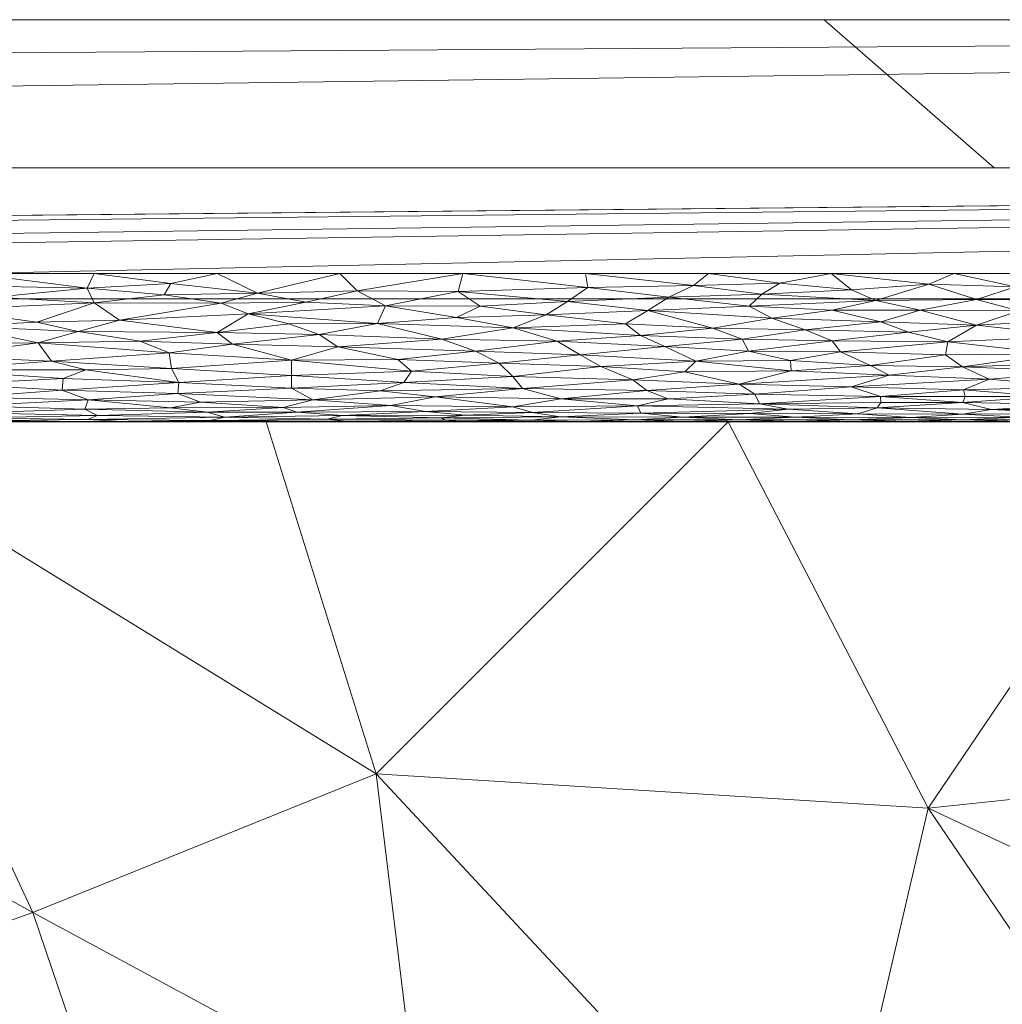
# Model space of a CAD drawing. Header units: millimetres. Extents: x -300 to 300, y 0 to 450.
# Tile 134 of 256: x -66 to -52, y 437 to 450. Entities that reach past the tile are written whole.
import ezdxf

# ---------------------------------------------------------------- set-up
doc = ezdxf.new("R2010")
doc.units = ezdxf.units.MM
doc.layers.add('A-GENM', color=13, linetype='Continuous')

# ---------------------------------------------------------------- blocks, each defined once
blk = doc.blocks.new('MODEL_CCAS0420-1080410R0 - MODEL_CCAS0420-1080410R0-453240-Preview')
at = {"layer": 'A-GENM', "lineweight": 9}
mesh = blk.add_polyface(dxfattribs=at)
corners = [(-296.159, -20, -110), (-295.657, -15.55, -110), (-294.177, -11.323, -110), (-291.793, -7.531, -110), (-288.625, -4.364, -110), (-284.831, -1.981, -110), (-280.602, -0.502, -110), (-276.147, 0, -110), (276.147, 0, -110), (280.596, -0.501, -110), (284.825, -1.978, -110), (288.619, -4.359, -110), (291.788, -7.525, -110), (294.174, -11.316, -110), (295.656, -15.545, -110), (296.159, -20, -110), (296.159, -426.171, -110), (295.658, -430.617, -110), (294.182, -434.842, -110), (291.802, -438.632, -110), (288.638, -441.797, -110), (284.848, -444.179, -110), (280.622, -445.657, -110), (276.171, -446.159, -110), (-276.171, -446.159, -110), (-280.617, -445.658, -110), (-284.842, -444.182, -110), (-288.632, -441.802, -110), (-291.797, -438.638, -110), (-294.179, -434.848, -110), (-295.657, -430.622, -110), (-296.159, -426.171, -110)]
mesh.append_faces([[corners[k] for k in face] for face in [(15, 12, 13, 14)]], dxfattribs={"vtx0": -1})
mesh.append_faces([[corners[k] for k in face] for face in [(16, 8, 15)]], dxfattribs={"vtx0": -1, "vtx1": -1})
mesh.append_faces([[corners[k] for k in face] for face in [(24, 31, 7, 8)]], dxfattribs={"vtx0": -1, "vtx1": -1, "vtx3": -1})
mesh.append_faces([[corners[k] for k in face] for face in [(31, 24, 25, 30), (18, 21, 22, 17), (17, 22, 23, 16)]], dxfattribs={"vtx0": -1, "vtx2": -1})
mesh.append_faces([[corners[k] for k in face] for face in [(0, 3, 4, 5), (0, 5, 6, 7)]], dxfattribs={"vtx0": -1, "vtx3": -1})
mesh.append_faces([[corners[k] for k in face] for face in [(28, 29, 27)]], dxfattribs={"vtx1": -1})
mesh.append_faces([[corners[k] for k in face] for face in [(25, 26, 30), (11, 12, 15, 10), (9, 10, 15, 8), (31, 0, 7)]], dxfattribs={"vtx1": -1, "vtx2": -1})
mesh.append_faces([[corners[k] for k in face] for face in [(23, 24, 8, 16)]], dxfattribs={"vtx1": -1, "vtx2": -1, "vtx3": -1})
mesh.append_faces([[corners[k] for k in face] for face in [(26, 27, 29, 30)]], dxfattribs={"vtx1": -1, "vtx3": -1})
mesh.append_faces([[corners[k] for k in face] for face in [(19, 20, 21, 18)]], dxfattribs={"vtx2": -1})
mesh.append_faces([[corners[k] for k in face] for face in [(0, 1, 2, 3)]], dxfattribs={"vtx3": -1})
mesh = blk.add_polyface(dxfattribs=at)
corners = [(-279.918, -2), (-292.651, -7.27), (-297.929, -20), (-297.929, -224.97), (-297.929, -429.94), (-292.661, -442.661), (-279.94, -447.929), (0, -447.929), (279.94, -447.929), (292.661, -442.661), (297.929, -429.94), (297.929, -224.97), (297.929, -20), (292.651, -7.27), (279.918, -2), (0, -2), (0, -3.5), (13.257, -3.5), (26.515, -3.5), (39.772, -3.5), (53.029, -3.5), (66.287, -3.5), (79.544, -3.5), (92.801, -3.5), (106.059, -3.5), (119.316, -3.5), (132.573, -3.5), (145.831, -3.5), (159.088, -3.5), (172.345, -3.5), (185.603, -3.5), (198.86, -3.5), (212.117, -3.5), (225.375, -3.5), (238.632, -3.5), (251.889, -3.5), (265.147, -3.5), (278.404, -3.5), (291.028, -7.487), (296.497, -19.511), (296.5, -32.769), (296.5, -46.026), (296.5, -59.283), (296.5, -72.541), (296.5, -85.798), (296.5, -99.055), (296.5, -112.313), (296.5, -125.57), (296.5, -138.827), (296.5, -152.085), (296.5, -165.342), (296.5, -178.599), (296.5, -191.857), (296.5, -205.114), (296.5, -218.371), (296.5, -231.629), (296.5, -244.886), (296.5, -258.143), (296.499, -271.401), (296.499, -284.658), (296.499, -297.915), (296.499, -311.173), (296.499, -324.43), (296.499, -337.687), (296.5, -350.945), (296.5, -364.202), (296.5, -377.459), (296.5, -390.717), (296.5, -403.974), (296.5, -417.231), (296.497, -430.489), (291.028, -442.513), (278.404, -446.5), (265.147, -446.5), (251.889, -446.5), (238.632, -446.5), (225.375, -446.5), (212.117, -446.5), (198.86, -446.5), (185.603, -446.5), (172.345, -446.5), (159.088, -446.5), (145.831, -446.5), (132.573, -446.5), (119.316, -446.5), (106.059, -446.5), (92.801, -446.5), (79.544, -446.5), (66.287, -446.5), (53.029, -446.5), (39.772, -446.5), (26.515, -446.5), (13.257, -446.5), (0, -446.5), (-12.926, -446.5), (-25.852, -446.5), (-38.777, -446.5), (-51.703, -446.5), (-64.629, -446.5), (-77.555, -446.5), (-90.48, -446.5), (-103.406, -446.5), (-116.332, -446.5), (-129.258, -446.5), (-142.183, -446.5), (-155.109, -446.5), (-168.035, -446.5), (-180.961, -446.5), (-193.887, -446.5), (-206.812, -446.5), (-219.738, -446.5), (-232.664, -446.5), (-245.59, -446.5), (-258.515, -446.5), (-271.441, -446.5), (-284.356, -445.968), (-294.544, -438.124), (-296.5, -425.35), (-296.5, -412.424), (-296.5, -399.498), (-296.5, -386.572), (-296.5, -373.646), (-296.5, -360.721), (-296.5, -347.795), (-296.499, -334.869), (-296.499, -321.943), (-296.499, -309.018), (-296.499, -296.092), (-296.499, -283.166), (-296.499, -270.24), (-296.5, -257.315), (-296.5, -244.389), (-296.5, -231.463), (-296.5, -218.537), (-296.5, -205.611), (-296.5, -192.686), (-296.5, -179.76), (-296.5, -166.834), (-296.5, -153.908), (-296.5, -140.983), (-296.5, -128.057), (-296.5, -115.131), (-296.5, -102.205), (-296.5, -89.28), (-296.5, -76.354), (-296.5, -63.428), (-296.5, -50.502), (-296.5, -37.576), (-296.5, -24.651), (-294.544, -11.876), (-284.356, -4.032), (-271.441, -3.5), (-258.515, -3.5), (-245.59, -3.5), (-232.664, -3.5), (-219.738, -3.5), (-206.812, -3.5), (-193.887, -3.5), (-180.961, -3.5), (-168.035, -3.5), (-155.109, -3.5), (-142.183, -3.5), (-129.258, -3.5), (-116.332, -3.5), (-103.406, -3.5), (-90.48, -3.5), (-77.555, -3.5), (-64.629, -3.5), (-51.703, -3.5), (-38.777, -3.5), (-25.852, -3.5), (-12.926, -3.5), (-294.538, -438.129), (-294.547, -438.108)]
mesh.append_faces([[corners[k] for k in face] for face in [(116, 172, 173)]])
mesh.append_faces([[corners[k] for k in face] for face in [(118, 4, 117), (6, 115, 5), (115, 6, 114), (7, 104, 6), (1, 150, 0), (151, 0, 150)]], dxfattribs={"vtx0": -1, "vtx1": -1})
mesh.append_faces([[corners[k] for k in face] for face in [(4, 124, 125), (7, 99, 100), (2, 148, 149), (149, 1, 2), (2, 141, 142), (0, 151, 152), (0, 160, 161, 15), (15, 165, 166), (15, 170, 171), (8, 81, 82, 7), (8, 72, 73), (11, 61, 62, 10), (12, 46, 47, 11), (38, 13, 14, 37), (13, 38, 39, 12)]], dxfattribs={"vtx0": -1, "vtx2": -1})
mesh.append_faces([[corners[k] for k in face] for face in [(4, 118, 119, 120), (4, 120, 121, 122), (3, 128, 129, 130), (3, 130, 131, 132), (3, 138, 139, 140), (0, 154, 155, 156), (0, 156, 157, 158), (15, 161, 162, 163), (15, 163, 164, 165), (8, 73, 74, 75), (7, 86, 87, 88), (7, 83, 84, 85), (10, 68, 69, 70), (11, 55, 56, 57), (14, 28, 29, 30), (14, 32, 33, 34), (15, 19, 20, 21), (12, 44, 45, 46), (11, 49, 50, 51), (11, 47, 48, 49), (12, 39, 40, 41)]], dxfattribs={"vtx0": -1, "vtx3": -1})
mesh.append_faces([[corners[k] for k in face] for face in [(123, 124, 4, 122), (127, 128, 3, 126), (113, 114, 6, 112), (111, 112, 6, 110), (109, 110, 6, 108), (107, 108, 6, 106), (96, 97, 7, 95), (105, 106, 6, 104), (103, 104, 7, 102), (101, 102, 7, 100), (98, 99, 7, 97), (94, 95, 7, 93), (135, 136, 3, 134), (137, 138, 3, 136), (133, 134, 3, 132), (145, 146, 2, 144), (147, 148, 2, 146), (143, 144, 2, 142), (149, 150, 1), (153, 154, 0, 152), (159, 160, 0, 158), (169, 170, 15, 168), (167, 168, 15, 166), (78, 79, 8, 77), (80, 81, 8, 79), (76, 77, 8, 75), (91, 92, 7, 90), (89, 90, 7, 88), (85, 86, 7), (82, 83, 7), (67, 68, 10, 66), (65, 66, 10, 64), (60, 61, 11, 59), (58, 59, 11, 57), (63, 64, 10, 62), (54, 55, 11, 53), (26, 27, 15, 25), (31, 32, 14, 30), (16, 17, 15, 171), (18, 19, 15, 17), (24, 25, 15, 23), (22, 23, 15, 21), (34, 35, 14), (52, 53, 11, 51), (36, 37, 14, 35), (42, 43, 12, 41), (43, 44, 12), (92, 93, 7)]], dxfattribs={"vtx1": -1, "vtx2": -1})
mesh.append_faces([[corners[k] for k in face] for face in [(3, 4, 125, 126), (2, 3, 140, 141), (71, 72, 8, 9), (70, 71, 9, 10), (27, 28, 14, 15)]], dxfattribs={"vtx1": -1, "vtx3": -1})
mesh.append_faces([[corners[k] for k in face] for face in [(4, 173, 117), (115, 172, 5)]], dxfattribs={"vtx2": -1})
mesh = blk.add_polyface(dxfattribs=at)
corners = [(62.31, -444.5, -4.988), (68.541, -444.5, -4.988), (60.826, -439.751, -16.196), (57.175, -427.758, -44.509), (49.336, -427.647, -44.774), (54.784, -433.256, -31.531), (64.34, -427.153, -45.937), (72.674, -427.512, -45.09), (66.187, -422.037, -58.016), (51.479, -422.037, -58.016), (63.558, -432.279, -33.836), (70.063, -432.269, -33.858), (48.728, -432.434, -33.471), (65.459, -437.877, -20.62), (69.77, -436.339, -24.25), (53.38, -439.287, -17.293), (58.833, -422.037, -58.016), (44.125, -422.038, -58.017), (60.256, -435.066, -27.255), (41.44, -428.05, -43.824), (44.281, -435.03, -27.345), (45.689, -440.097, -15.383), (43.617, -444.5, -4.989), (49.848, -444.5, -4.987), (56.079, -444.5, -4.988), (70.561, -440.709, -13.932)]
mesh.append_faces([[corners[k] for k in face] for face in [(17, 4, 9)]], dxfattribs={"vtx0": -1, "vtx1": -1})
mesh.append_faces([[corners[k] for k in face] for face in [(3, 4, 5), (6, 7, 8), (4, 3, 9), (10, 11, 6), (12, 5, 4), (13, 14, 10), (5, 12, 15), (16, 3, 6), (10, 18, 13), (19, 20, 12), (17, 19, 4), (21, 15, 20), (6, 3, 10), (18, 3, 5), (21, 23, 15), (2, 13, 18), (3, 18, 10), (2, 5, 15), (5, 2, 18), (2, 15, 24), (2, 1, 13), (10, 14, 11), (25, 14, 13), (1, 25, 13), (19, 12, 4), (15, 12, 20)]], dxfattribs={"vtx0": -1, "vtx1": -1, "vtx2": -1})
mesh.append_faces([[corners[k] for k in face] for face in [(3, 16, 9), (21, 22, 23), (2, 24, 0), (15, 23, 24)]], dxfattribs={"vtx0": -1, "vtx2": -1})
mesh.append_faces([[corners[k] for k in face] for face in [(0, 1, 2), (8, 16, 6)]], dxfattribs={"vtx1": -1, "vtx2": -1})
mesh = blk.add_polyface(dxfattribs=at)
corners = [(79.705, -427.665, -44.73), (87.521, -427.74, -44.554), (80.895, -422.038, -58.017), (86.106, -433.293, -31.443), (94.009, -433.443, -31.093), (101.734, -433.246, -31.563), (94.874, -427.642, -44.79), (92.63, -438.997, -17.979), (79.937, -437.751, -20.916), (81.003, -444.5, -4.989), (87.234, -444.5, -4.989), (88.249, -422.038, -58.017), (95.603, -422.04, -58.017), (78.301, -433.498, -30.957), (101.02, -438.946, -18.104), (73.541, -422.037, -58.016), (72.674, -427.512, -45.09), (75.142, -438.372, -19.451), (70.063, -432.269, -33.858), (85.304, -438.583, -18.952), (93.465, -444.5, -4.99), (69.77, -436.339, -24.25), (70.561, -440.709, -13.932), (68.541, -444.5, -4.988), (74.772, -444.5, -4.989), (64.34, -427.153, -45.937), (66.187, -422.037, -58.016), (99.696, -444.5, -4.99)]
mesh.append_faces([[corners[k] for k in face] for face in [(11, 6, 12), (15, 0, 2), (20, 19, 10)]], dxfattribs={"vtx0": -1, "vtx1": -1})
mesh.append_faces([[corners[k] for k in face] for face in [(0, 1, 2), (1, 0, 3), (4, 5, 6), (3, 7, 4), (4, 6, 1), (11, 1, 6), (13, 3, 0), (4, 7, 14), (3, 4, 1), (15, 16, 0), (0, 16, 13), (17, 13, 18), (19, 7, 3), (19, 20, 7), (10, 19, 8), (21, 22, 17), (21, 17, 18), (25, 18, 16), (13, 16, 18), (3, 13, 19), (8, 19, 13), (17, 22, 24), (13, 17, 8), (9, 8, 17)]], dxfattribs={"vtx0": -1, "vtx1": -1, "vtx2": -1})
mesh.append_faces([[corners[k] for k in face] for face in [(8, 9, 10), (1, 11, 2), (16, 15, 26), (17, 24, 9)]], dxfattribs={"vtx0": -1, "vtx2": -1})
mesh.append_faces([[corners[k] for k in face] for face in [(23, 24, 22), (20, 27, 7)]], dxfattribs={"vtx1": -1, "vtx2": -1})
mesh = blk.add_polyface(dxfattribs=at)
corners = [(31.155, -444.5, -4.992), (24.924, -444.5, -4.994), (30.233, -444.5, -2), (36.28, -444.5, -2), (93.465, -444.5, -4.99), (90.699, -444.5, -2), (96.746, -444.5, -2), (99.696, -444.5, -4.99), (112.158, -444.5, -5.006), (105.927, -444.5, -4.998), (108.839, -444.5, -2), (114.885, -444.5, -2), (6, -444.5, -4.998), (0, -444.5, -5), (0, -444.5, -3.5), (66.513, -444.5, -2), (72.559, -444.5, -2), (68.541, -444.5, -4.988), (24.186, -444.5, -2), (18.693, -444.5, -4.995), (18.14, -444.5, -2), (42.326, -444.5, -2), (48.373, -444.5, -2), (43.617, -444.5, -4.989), (37.386, -444.5, -4.99), (12.462, -444.5, -4.997), (12.093, -444.5, -2), (133.025, -444.5, -2), (139.072, -444.5, -2), (137.082, -444.5, -5.037), (130.851, -444.5, -5.029), (49.848, -444.5, -4.987), (54.419, -444.5, -2), (56.079, -444.5, -4.988), (0, -444.5, -2), (6.047, -444.5, -2), (102.792, -444.5, -2), (162.006, -444.5, -5.056), (155.775, -444.5, -5.054), (157.211, -444.5, -2), (163.258, -444.5, -2), (78.606, -444.5, -2), (84.652, -444.5, -2), (81.003, -444.5, -4.989), (74.772, -444.5, -4.989), (126.978, -444.5, -2), (124.62, -444.5, -5.021), (118.389, -444.5, -5.013), (120.932, -444.5, -2), (143.313, -444.5, -5.045), (145.118, -444.5, -2), (149.544, -444.5, -5.052), (87.234, -444.5, -4.989), (62.31, -444.5, -4.988), (60.466, -444.5, -2), (151.165, -444.5, -2)]
mesh.append_faces([[corners[k] for k in face] for face in [(15, 53, 54), (53, 15, 17), (52, 5, 4), (29, 28, 49), (39, 38, 55)]], dxfattribs={"vtx0": -1, "vtx1": -1})
mesh.append_faces([[corners[k] for k in face] for face in [(14, 35, 12)]], dxfattribs={"vtx0": -1, "vtx1": -1, "vtx2": -1})
mesh.append_faces([[corners[k] for k in face] for face in [(4, 5, 6, 7), (18, 1, 19, 20), (20, 19, 25, 26), (31, 22, 32, 33), (22, 31, 23), (1, 18, 2), (26, 25, 12, 35), (49, 28, 50, 51), (55, 38, 51, 50), (54, 53, 33, 32), (7, 6, 36), (48, 46, 47), (46, 48, 45)]], dxfattribs={"vtx0": -1, "vtx2": -1})
mesh.append_faces([[corners[k] for k in face] for face in [(15, 16, 17)]], dxfattribs={"vtx1": -1, "vtx2": -1})
mesh.append_faces([[corners[k] for k in face] for face in [(0, 1, 2, 3), (8, 9, 10, 11), (21, 22, 23, 24), (27, 28, 29, 30), (9, 7, 36, 10), (24, 0, 3, 21), (37, 38, 39, 40), (41, 42, 43, 44), (45, 27, 30, 46), (47, 8, 11, 48), (16, 41, 44, 17), (42, 5, 52, 43)]], dxfattribs={"vtx1": -1, "vtx3": -1})
mesh.append_faces([[corners[k] for k in face] for face in [(12, 13, 14), (14, 34, 35)]], dxfattribs={"vtx2": -1})
mesh = blk.add_polyface(dxfattribs=at)
corners = [(52.904, -444.934, -0.756), (51.391, -444.972, -0.709), (52.557, -445.077, -0.594), (51.774, -444.842, -0.882), (51.393, -444.527, -1.674), (52.906, -444.527, -1.674), (52.152, -444.506, -1.839), (52.154, -444.561, -1.507), (51.281, -445.177, -0.501), (52.915, -445.241, -0.448), (53.907, -445.129, -0.544), (53.619, -444.56, -1.511), (51.396, -444.612, -1.34), (51.355, -444.666, -1.202), (52.529, -444.666, -1.202), (51.393, -445.655, -0.195), (53.114, -445.58, -0.231), (51.67, -445.416, -0.324), (52.728, -445.803, -0.132), (52.913, -444.761, -1.013), (52.878, -444.842, -0.881), (54.021, -444.842, -0.881), (51.372, -446.5), (52.201, -446.322, -0.009), (50.687, -446.333, -0.008), (53.029, -446.5), (53.368, -446.358, -0.006), (51.101, -445.895, -0.1), (52.154, -446, -0.069), (53.146, -445.405, -0.332), (51.372, -446.139, -0.037), (52.729, -446.153, -0.034), (51.033, -445.303, -0.401), (51.398, -444.732, -1.066), (50.813, -444.558, -1.519), (54.066, -444.69, -1.149), (53.664, -444.506, -1.839), (52.908, -444.5, -2), (52.911, -444.603, -1.365), (51.396, -444.5, -2), (53.643, -445.71, -0.17), (53.485, -446.009, -0.067)]
mesh.append_faces([[corners[k] for k in face] for face in [(25, 23, 22)]], dxfattribs={"vtx0": -1, "vtx1": -1})
mesh.append_faces([[corners[k] for k in face] for face in [(0, 1, 2), (0, 3, 1), (4, 5, 6), (5, 4, 7), (1, 8, 2), (9, 10, 2), (11, 5, 7), (12, 13, 14), (15, 16, 17), (18, 16, 15), (19, 20, 21), (22, 23, 24), (23, 25, 26), (18, 27, 28), (27, 18, 15), (17, 16, 29), (30, 31, 28), (32, 9, 8), (8, 9, 2), (3, 20, 19), (33, 3, 19), (14, 33, 19), (12, 7, 34), (35, 14, 19), (4, 34, 7), (36, 6, 5), (36, 37, 6), (38, 12, 14), (7, 38, 11), (12, 38, 7), (38, 14, 35), (40, 16, 18), (28, 31, 41), (30, 23, 31), (31, 23, 26), (18, 28, 41), (30, 28, 27), (17, 29, 9), (9, 32, 17), (3, 0, 20), (21, 20, 0), (14, 13, 33)]], dxfattribs={"vtx0": -1, "vtx1": -1, "vtx2": -1})
mesh.append_faces([[corners[k] for k in face] for face in [(37, 39, 6)]], dxfattribs={"vtx1": -1, "vtx2": -1})
mesh = blk.add_polyface(dxfattribs=at)
corners = [(55.17, -444.561, -1.507), (54.418, -444.527, -1.674), (53.619, -444.56, -1.511), (52.729, -446.153, -0.034), (54.086, -446.139, -0.037), (53.485, -446.009, -0.067), (52.911, -444.603, -1.365), (54.066, -444.69, -1.149), (54.327, -444.609, -1.347), (53.368, -446.358, -0.006), (53.907, -445.129, -0.544), (54.155, -445.26, -0.433), (55.229, -445.19, -0.49), (54.687, -446.5), (54.412, -446.283, -0.013), (54.018, -445.851, -0.115), (52.728, -445.803, -0.132), (53.643, -445.71, -0.17), (53.146, -445.405, -0.332), (53.114, -445.58, -0.231), (54.564, -445.446, -0.305), (52.915, -445.241, -0.448), (52.904, -444.934, -0.756), (52.557, -445.077, -0.594), (54.42, -444.971, -0.71), (54.021, -444.842, -0.881), (55.717, -444.872, -0.839), (54.019, -444.761, -1.013), (55.655, -444.743, -1.045), (52.913, -444.761, -1.013), (52.906, -444.527, -1.674), (53.664, -444.506, -1.839), (55.175, -444.506, -1.839), (54.419, -444.5, -2), (52.908, -444.5, -2), (55.27, -444.67, -1.193), (55.237, -445.326, -0.384), (55.928, -445.007, -0.669), (55.795, -446.06, -0.054), (54.676, -446.008, -0.067), (55.378, -446.371, -0.005), (55.49, -445.897, -0.1), (54.674, -445.594, -0.224), (55.04, -445.74, -0.157), (55.624, -446.224, -0.022), (53.029, -446.5)]
mesh.append_faces([[corners[k] for k in face] for face in [(34, 31, 33), (13, 9, 45)]], dxfattribs={"vtx0": -1, "vtx1": -1})
mesh.append_faces([[corners[k] for k in face] for face in [(0, 1, 2), (3, 4, 5), (6, 7, 8), (3, 9, 4), (10, 11, 12), (9, 13, 14), (5, 15, 16), (16, 15, 17), (18, 19, 20), (21, 11, 10), (22, 23, 24), (25, 22, 24), (26, 25, 24), (27, 28, 7), (8, 2, 6), (25, 27, 29), (30, 1, 31), (31, 32, 33), (1, 32, 31), (0, 2, 8), (1, 30, 2), (8, 7, 35), (36, 12, 11), (18, 11, 21), (24, 23, 10), (37, 24, 10), (4, 38, 39), (14, 13, 40), (36, 11, 20), (15, 39, 41), (20, 19, 42), (15, 41, 43), (4, 39, 5), (44, 4, 14), (11, 18, 20), (9, 14, 4), (39, 15, 5), (43, 42, 17), (43, 17, 15), (42, 19, 17), (28, 27, 25), (7, 29, 27)]], dxfattribs={"vtx0": -1, "vtx1": -1, "vtx2": -1})
mesh = blk.add_polyface(dxfattribs=at)
corners = [(57.299, -444.716, -1.096), (57.254, -444.617, -1.326), (55.27, -444.67, -1.193), (55.795, -446.06, -0.054), (55.49, -445.897, -0.1), (54.676, -446.008, -0.067), (57.176, -444.921, -0.772), (56.886, -444.809, -0.932), (55.717, -444.872, -0.839), (55.175, -444.506, -1.839), (54.418, -444.527, -1.674), (55.931, -444.527, -1.673), (55.17, -444.561, -1.507), (55.655, -444.743, -1.045), (54.021, -444.842, -0.881), (55.624, -446.224, -0.022), (56.546, -446.341, -0.007), (56.877, -446.181, -0.029), (55.89, -445.614, -0.214), (56.286, -445.764, -0.147), (57.261, -445.665, -0.19), (56.69, -444.562, -1.506), (54.086, -446.139, -0.037), (57.16, -446.001, -0.069), (56.933, -445.516, -0.265), (55.802, -445.455, -0.3), (56.513, -445.319, -0.39), (55.237, -445.326, -0.384), (55.229, -445.19, -0.49), (56.662, -445.177, -0.501), (55.928, -445.007, -0.669), (55.04, -445.74, -0.157), (54.674, -445.594, -0.224), (54.42, -444.971, -0.71), (54.066, -444.69, -1.149), (54.419, -444.5, -2), (55.931, -444.5, -2), (56.687, -444.506, -1.839), (54.327, -444.609, -1.347), (55.791, -444.613, -1.338), (54.412, -446.283, -0.013), (55.378, -446.371, -0.005), (53.907, -445.129, -0.544), (56.344, -446.5), (54.687, -446.5), (54.564, -445.446, -0.305)]
mesh.append_faces([[corners[k] for k in face] for face in [(35, 9, 36), (43, 41, 44)]], dxfattribs={"vtx0": -1, "vtx1": -1})
mesh.append_faces([[corners[k] for k in face] for face in [(0, 1, 2), (3, 4, 5), (6, 7, 8), (9, 10, 11), (10, 12, 11), (8, 13, 14), (15, 16, 17), (18, 19, 20), (21, 11, 12), (15, 3, 22), (4, 23, 19), (18, 24, 25), (25, 26, 27), (28, 29, 30), (31, 18, 32), (33, 30, 8), (30, 6, 8), (2, 34, 13), (9, 11, 37), (37, 36, 9), (38, 39, 12), (12, 39, 21), (21, 39, 1), (13, 8, 7), (2, 1, 39), (15, 17, 3), (15, 40, 41), (30, 42, 28), (28, 26, 29), (16, 15, 41), (43, 16, 41), (25, 27, 45), (26, 28, 27), (32, 18, 25), (26, 25, 24), (32, 25, 45), (19, 18, 31), (4, 19, 31), (23, 4, 3), (0, 2, 13), (38, 2, 39)]], dxfattribs={"vtx0": -1, "vtx1": -1, "vtx2": -1})
mesh = blk.add_polyface(dxfattribs=at)
corners = [(55.931, -444.5, -2), (56.687, -444.506, -1.839), (57.443, -444.5, -2), (58.729, -444.524, -1.691), (57.33, -444.525, -1.682), (58.341, -444.567, -1.485), (57.299, -444.716, -1.096), (58.333, -444.809, -0.933), (58.984, -444.704, -1.119), (58.001, -446.5), (57.97, -446.313, -0.01), (56.546, -446.341, -0.007), (58.245, -446.125, -0.039), (58.531, -445.944, -0.085), (57.16, -446.001, -0.069), (56.877, -446.181, -0.029), (56.933, -445.516, -0.265), (58.073, -445.406, -0.331), (56.513, -445.319, -0.39), (57.796, -445.245, -0.445), (56.662, -445.177, -0.501), (55.931, -444.527, -1.673), (58.086, -444.506, -1.847), (56.69, -444.562, -1.506), (57.254, -444.617, -1.326), (58.717, -444.625, -1.304), (56.886, -444.809, -0.932), (58.982, -445.112, -0.56), (58.85, -444.951, -0.734), (57.364, -445.065, -0.606), (58.954, -444.5, -2), (57.261, -445.665, -0.19), (55.89, -445.614, -0.214), (58.386, -445.589, -0.226), (58.978, -445.77, -0.145), (59.168, -445.294, -0.408), (57.463, -445.821, -0.126), (56.286, -445.764, -0.147), (55.795, -446.06, -0.054), (57.176, -444.921, -0.772), (55.928, -445.007, -0.669), (56.344, -446.5), (55.655, -444.743, -1.045)]
mesh.append_faces([[corners[k] for k in face] for face in [(0, 1, 2)]], dxfattribs={"vtx0": -1, "vtx1": -1})
mesh.append_faces([[corners[k] for k in face] for face in [(3, 4, 5), (6, 7, 8), (9, 10, 11), (12, 13, 14), (12, 14, 15), (10, 12, 15), (16, 17, 18), (18, 19, 20), (4, 1, 21), (1, 4, 22), (5, 23, 24), (4, 3, 22), (24, 25, 5), (2, 1, 22), (6, 26, 7), (27, 28, 29), (25, 6, 8), (21, 23, 4), (5, 4, 23), (19, 27, 29), (31, 16, 32), (33, 31, 34), (17, 19, 18), (33, 17, 16), (17, 35, 19), (13, 34, 36), (20, 19, 29), (14, 13, 36), (37, 14, 36), (14, 38, 15), (39, 40, 29), (29, 28, 39), (7, 39, 28), (40, 20, 29), (10, 15, 11), (7, 26, 39), (42, 26, 6), (25, 24, 6), (37, 36, 31), (34, 31, 36), (33, 16, 31)]], dxfattribs={"vtx0": -1, "vtx1": -1, "vtx2": -1})
mesh.append_faces([[corners[k] for k in face] for face in [(11, 41, 9)]], dxfattribs={"vtx0": -1, "vtx2": -1})
mesh.append_faces([[corners[k] for k in face] for face in [(30, 2, 22)]], dxfattribs={"vtx1": -1, "vtx2": -1})
mesh = blk.add_polyface(dxfattribs=at)
corners = [(59.951, -444.552, -1.545), (58.729, -444.524, -1.691), (58.341, -444.567, -1.485), (60.451, -445.03, -0.643), (60.77, -444.92, -0.774), (58.85, -444.951, -0.734), (58.954, -444.5, -2), (58.086, -444.506, -1.847), (59.701, -444.506, -1.838), (58.982, -445.112, -0.56), (58.984, -444.704, -1.119), (58.333, -444.809, -0.933), (60.03, -444.836, -0.89), (58.978, -445.77, -0.145), (60.806, -445.825, -0.124), (59.941, -445.615, -0.213), (58.531, -445.944, -0.085), (59.424, -446.061, -0.053), (59.742, -445.907, -0.096), (58.386, -445.589, -0.226), (61.341, -445.511, -0.268), (59.485, -445.453, -0.301), (59.897, -444.524, -1.693), (61.222, -444.507, -1.828), (59.623, -444.592, -1.4), (58.717, -444.625, -1.304), (61.284, -444.585, -1.421), (60.347, -445.186, -0.494), (60.466, -444.5, -2), (60.627, -444.721, -1.087), (60.162, -444.639, -1.267), (59.168, -445.294, -0.408), (60.535, -445.343, -0.373), (58.073, -445.406, -0.331), (57.796, -445.245, -0.445), (58.245, -446.125, -0.039), (57.97, -446.313, -0.01), (59.719, -446.257, -0.017), (60.702, -446.064, -0.053), (59.658, -446.5), (58.001, -446.5), (61.082, -446.266, -0.016), (61.489, -444.534, -1.63)]
mesh.append_faces([[corners[k] for k in face] for face in [(39, 36, 40)]], dxfattribs={"vtx0": -1, "vtx1": -1})
mesh.append_faces([[corners[k] for k in face] for face in [(0, 1, 2), (3, 4, 5), (6, 7, 8), (5, 9, 3), (10, 11, 12), (13, 14, 15), (16, 17, 18), (15, 19, 13), (15, 20, 21), (22, 8, 1), (21, 19, 15), (23, 8, 22), (24, 2, 25), (0, 24, 26), (27, 3, 9), (22, 1, 0), (10, 29, 30), (29, 10, 12), (5, 12, 11), (25, 10, 30), (8, 7, 1), (27, 9, 31), (27, 31, 32), (21, 32, 31), (31, 33, 21), (21, 33, 19), (16, 18, 13), (9, 34, 31), (17, 16, 35), (35, 36, 37), (38, 17, 37), (36, 39, 37), (24, 25, 30), (37, 17, 35), (18, 38, 14), (38, 18, 17), (13, 18, 14), (39, 41, 37), (26, 24, 30), (2, 24, 0), (0, 42, 22), (5, 4, 12)]], dxfattribs={"vtx0": -1, "vtx1": -1, "vtx2": -1})
mesh.append_faces([[corners[k] for k in face] for face in [(8, 28, 6)]], dxfattribs={"vtx0": -1, "vtx2": -1})
mesh = blk.add_polyface(dxfattribs=at)
corners = [(61.966, -445.333, -0.379), (60.535, -445.343, -0.373), (61.341, -445.511, -0.268), (61.678, -444.795, -0.954), (60.627, -444.721, -1.087), (60.03, -444.836, -0.89), (62.733, -444.504, -1.875), (61.222, -444.507, -1.828), (63.068, -444.519, -1.721), (62.08, -444.695, -1.138), (63.196, -444.765, -1.005), (60.347, -445.186, -0.494), (59.951, -444.552, -1.545), (61.284, -444.585, -1.421), (61.489, -444.534, -1.63), (62.869, -444.563, -1.502), (61.776, -446.116, -0.041), (60.702, -446.064, -0.053), (61.082, -446.266, -0.016), (61.593, -445.68, -0.183), (62.002, -445.821, -0.126), (62.972, -445.705, -0.172), (61.968, -445.125, -0.548), (60.162, -444.639, -1.267), (61.897, -444.631, -1.289), (61.978, -444.5, -2), (60.466, -444.5, -2), (59.701, -444.506, -1.838), (61.969, -444.953, -0.732), (60.451, -445.03, -0.643), (63.502, -444.883, -0.823), (60.77, -444.92, -0.774), (62.765, -445.546, -0.248), (63.104, -444.631, -1.286), (59.485, -445.453, -0.301), (59.941, -445.615, -0.213), (60.806, -445.825, -0.124), (62.552, -445.957, -0.081), (62.917, -446.1, -0.045), (62.428, -446.236, -0.02), (59.658, -446.5), (61.315, -446.5), (62.972, -446.5), (59.719, -446.257, -0.017), (59.897, -444.524, -1.693)]
mesh.append_faces([[corners[k] for k in face] for face in [(42, 39, 41)]], dxfattribs={"vtx0": -1, "vtx1": -1})
mesh.append_faces([[corners[k] for k in face] for face in [(0, 1, 2), (3, 4, 5), (6, 7, 8), (9, 3, 10), (9, 4, 3), (1, 0, 11), (12, 13, 14), (14, 13, 15), (16, 17, 18), (19, 20, 21), (0, 22, 11), (23, 4, 24), (13, 24, 15), (27, 7, 26), (8, 7, 14), (28, 29, 22), (30, 3, 28), (31, 3, 5), (32, 0, 2), (24, 9, 33), (9, 24, 4), (28, 31, 29), (22, 29, 11), (1, 34, 2), (19, 35, 36), (37, 36, 17), (19, 21, 32), (38, 16, 39), (18, 39, 16), (7, 6, 25), (16, 37, 17), (37, 16, 38), (18, 17, 43), (41, 39, 18), (19, 32, 2), (7, 44, 14), (23, 24, 13), (3, 31, 28), (35, 19, 2), (20, 19, 36), (36, 37, 20)]], dxfattribs={"vtx0": -1, "vtx1": -1, "vtx2": -1})
mesh.append_faces([[corners[k] for k in face] for face in [(7, 25, 26), (18, 40, 41)]], dxfattribs={"vtx0": -1, "vtx2": -1})
mesh = blk.add_polyface(dxfattribs=at)
corners = [(61.969, -444.953, -0.732), (63.486, -445.031, -0.643), (63.502, -444.883, -0.823), (62.428, -446.236, -0.02), (63.684, -446.214, -0.023), (62.917, -446.1, -0.045), (61.489, -444.534, -1.63), (62.869, -444.563, -1.502), (63.068, -444.519, -1.721), (61.968, -445.125, -0.548), (63.587, -445.22, -0.465), (62.552, -445.957, -0.081), (64.29, -445.871, -0.108), (62.972, -445.705, -0.172), (63.196, -444.765, -1.005), (61.678, -444.795, -0.954), (65.063, -444.929, -0.762), (64.583, -444.585, -1.422), (64.72, -444.53, -1.654), (65.206, -445.32, -0.389), (63.619, -445.43, -0.316), (63.597, -446.369, -0.005), (64.725, -446.305, -0.011), (63.104, -444.631, -1.286), (64.755, -444.67, -1.194), (64.245, -444.506, -1.839), (62.733, -444.504, -1.875), (63.489, -444.5, -2), (61.978, -444.5, -2), (63.599, -444.691, -1.146), (64.713, -444.795, -0.954), (61.966, -445.333, -0.379), (64.01, -445.59, -0.226), (64.848, -445.719, -0.166), (65.385, -445.568, -0.237), (64.744, -445.201, -0.481), (62.08, -444.695, -1.138), (65.001, -444.5, -2), (62.765, -445.546, -0.248), (64.63, -446.5), (64.629, -446.106, -0.043), (62.972, -446.5), (61.897, -444.631, -1.289), (62.002, -445.821, -0.126)]
mesh.append_faces([[corners[k] for k in face] for face in [(39, 21, 41)]], dxfattribs={"vtx0": -1, "vtx1": -1})
mesh.append_faces([[corners[k] for k in face] for face in [(0, 1, 2), (3, 4, 5), (6, 7, 8), (1, 9, 10), (11, 12, 13), (2, 14, 15), (2, 1, 16), (17, 18, 7), (9, 1, 0), (19, 10, 20), (4, 21, 22), (17, 7, 23), (8, 7, 18), (24, 17, 23), (8, 18, 25), (29, 24, 23), (25, 27, 26), (14, 2, 30), (31, 20, 10), (31, 10, 9), (32, 13, 33), (32, 34, 20), (10, 35, 1), (14, 29, 36), (38, 13, 32), (11, 5, 12), (22, 21, 39), (4, 22, 40), (25, 26, 8), (40, 12, 5), (21, 3, 41), (3, 21, 4), (40, 5, 4), (38, 32, 20), (33, 13, 12), (31, 38, 20), (36, 29, 23), (30, 29, 14), (7, 42, 23), (13, 43, 11)]], dxfattribs={"vtx0": -1, "vtx1": -1, "vtx2": -1})
mesh.append_faces([[corners[k] for k in face] for face in [(26, 27, 28), (25, 37, 27)]], dxfattribs={"vtx0": -1, "vtx2": -1})
mesh = blk.add_polyface(dxfattribs=at)
corners = [(64.583, -444.585, -1.422), (64.755, -444.67, -1.194), (66.277, -444.62, -1.317), (67.791, -444.584, -1.425), (66.272, -444.553, -1.543), (66.329, -444.835, -0.892), (65.063, -444.929, -0.762), (66.513, -445.01, -0.665), (66.277, -444.513, -1.776), (64.72, -444.53, -1.654), (67.863, -444.665, -1.205), (66.324, -444.716, -1.097), (65.047, -445.084, -0.588), (65.385, -445.568, -0.237), (65.206, -445.32, -0.389), (63.619, -445.43, -0.316), (65.001, -444.5, -2), (64.245, -444.506, -1.839), (64.713, -444.795, -0.954), (63.502, -444.883, -0.823), (63.486, -445.031, -0.643), (66.794, -445.201, -0.481), (66.748, -445.385, -0.344), (66.864, -445.561, -0.241), (67.432, -446.214, -0.023), (66.639, -446.015, -0.065), (65.974, -446.184, -0.028), (64.744, -445.201, -0.481), (63.587, -445.22, -0.465), (67.454, -444.505, -1.853), (66.513, -444.5, -2), (63.599, -444.691, -1.146), (64.629, -446.106, -0.043), (64.725, -446.305, -0.011), (65.403, -445.844, -0.118), (64.01, -445.59, -0.226), (64.848, -445.719, -0.166), (66.465, -445.793, -0.136), (66.523, -446.338, -0.008), (66.287, -446.5), (64.63, -446.5), (67.654, -446.354, -0.006), (64.29, -445.871, -0.108)]
mesh.append_faces([[corners[k] for k in face] for face in [(39, 33, 40)]], dxfattribs={"vtx0": -1, "vtx1": -1})
mesh.append_faces([[corners[k] for k in face] for face in [(0, 1, 2), (2, 3, 4), (5, 6, 7), (8, 9, 4), (10, 2, 11), (2, 1, 11), (6, 12, 7), (13, 14, 15), (8, 16, 17), (4, 0, 2), (18, 5, 11), (18, 11, 1), (4, 9, 0), (6, 5, 18), (19, 6, 18), (12, 6, 20), (7, 12, 21), (14, 22, 21), (13, 23, 22), (24, 25, 26), (21, 12, 27), (14, 27, 28), (29, 30, 8), (31, 18, 1), (8, 17, 9), (32, 33, 26), (34, 32, 25), (35, 36, 13), (13, 22, 14), (13, 37, 23), (34, 37, 36), (26, 25, 32), (38, 24, 26), (33, 39, 38), (33, 38, 26), (39, 41, 38), (34, 36, 42), (37, 13, 36), (32, 34, 42), (25, 37, 34), (21, 27, 14), (20, 27, 12)]], dxfattribs={"vtx0": -1, "vtx1": -1, "vtx2": -1})
mesh.append_faces([[corners[k] for k in face] for face in [(8, 30, 16)]], dxfattribs={"vtx0": -1, "vtx2": -1})
mesh = blk.add_polyface(dxfattribs=at)
corners = [(-279.94, -449.928, -2.07), (-278.055, -448.043, -56.035), (-276.171, -446.159, -110), (276.171, -446.159, -110), (278.055, -448.043, -56.035), (279.94, -449.928, -2.07), (0, -449.928, -2.07)]
mesh.append_faces([[corners[k] for k in face] for face in [(6, 1, 2, 3)]], dxfattribs={"vtx0": -1, "vtx3": -1})
mesh.append_faces([[corners[k] for k in face] for face in [(3, 4, 6)]], dxfattribs={"vtx1": -1, "vtx2": -1})
mesh.append_faces([[corners[k] for k in face] for face in [(4, 5, 6), (6, 0, 1)]], dxfattribs={"vtx2": -1})
mesh = blk.add_polyface(dxfattribs=at)
corners = [(-279.94, -449.928, -2.07), (0, -449.928, -2.07), (279.94, -449.928, -2.07), (279.94, -449.368, -0.611), (279.94, -447.929), (0, -447.929), (-279.94, -447.929), (-279.94, -449.368, -0.611), (146.089, -449.928, -2.07), (139.97, -447.929), (209.955, -447.929), (246.477, -447.929), (73.044, -449.928, -2.07), (213.014, -449.928, -2.07), (69.985, -447.929), (246.477, -449.928, -2.07), (-146.089, -447.929), (-139.97, -449.928, -2.07), (-209.955, -449.928, -2.07), (-246.477, -449.928, -2.07), (-73.044, -447.929), (-213.014, -447.929), (-69.985, -449.928, -2.07), (-246.477, -447.929), (36.522, -449.928, -2.07), (34.992, -447.929), (52.489, -447.929), (-34.992, -449.928, -2.07), (-36.522, -447.929), (-18.261, -447.929), (263.208, -447.929), (109.567, -449.928, -2.07), (104.977, -447.929), (122.474, -447.929), (-263.208, -449.928, -2.07), (-104.977, -449.928, -2.07), (-109.566, -447.929), (-91.305, -447.929), (174.962, -447.929), (179.551, -449.928, -2.07), (162.82, -449.928, -2.07), (-179.551, -447.929), (-174.962, -449.928, -2.07), (-192.459, -449.928, -2.07), (127.828, -449.928, -2.07), (18.261, -449.928, -2.07), (17.496, -447.929), (229.746, -449.928, -2.07), (228.216, -447.929), (-229.746, -447.929), (-228.216, -449.928, -2.07), (-54.783, -447.929), (-52.489, -449.928, -2.07), (87.481, -447.929), (91.305, -449.928, -2.07), (-127.828, -447.929), (-122.474, -449.928, -2.07), (196.283, -449.928, -2.07), (192.459, -447.929), (-157.466, -449.928, -2.07), (-162.82, -447.929), (54.783, -449.928, -2.07), (-17.496, -449.928, -2.07), (263.208, -449.928, -2.07), (-263.208, -447.929), (-87.481, -449.928, -2.07), (157.466, -447.929), (-196.283, -447.929)]
mesh.append_faces([[corners[k] for k in face] for face in [(44, 33, 31), (45, 46, 1), (49, 50, 21), (51, 52, 28), (53, 54, 32), (55, 56, 36), (57, 58, 39), (59, 60, 42)]], dxfattribs={"vtx0": -1, "vtx1": -1})
mesh.append_faces([[corners[k] for k in face] for face in [(34, 64, 7), (30, 63, 3)]], dxfattribs={"vtx0": -1, "vtx1": -1, "vtx2": -1})
mesh.append_faces([[corners[k] for k in face] for face in [(5, 62, 1, 46), (42, 60, 41, 43), (19, 23, 64, 34), (32, 54, 31, 33), (18, 67, 21, 50), (28, 52, 27, 29), (39, 58, 38, 40), (36, 56, 35, 37), (62, 5, 29, 27), (67, 18, 43, 41), (37, 35, 65), (40, 38, 66)]], dxfattribs={"vtx0": -1, "vtx2": -1})
mesh.append_faces([[corners[k] for k in face] for face in [(2, 3, 63)]], dxfattribs={"vtx1": -1})
mesh.append_faces([[corners[k] for k in face] for face in [(25, 46, 45, 24), (9, 33, 44, 8), (48, 10, 13, 47), (11, 48, 47, 15), (66, 9, 8, 40), (19, 50, 49, 23), (20, 37, 65, 22), (26, 25, 24, 61), (14, 26, 61, 12), (22, 52, 51, 20), (30, 11, 15, 63), (12, 54, 53, 14), (17, 56, 55, 16), (10, 58, 57, 13), (16, 60, 59, 17)]], dxfattribs={"vtx1": -1, "vtx3": -1})
mesh.append_faces([[corners[k] for k in face] for face in [(3, 4, 30), (64, 6, 7), (7, 0, 34)]], dxfattribs={"vtx2": -1})

msp = doc.modelspace()

# ---------------------------------------------------------------- block references
at = {"layer": 'A-GENM', "lineweight": 9, "rotation": 180}
msp.add_blockref('MODEL_CCAS0420-1080410R0 - MODEL_CCAS0420-1080410R0-453240-Preview', (0, 0, 850), dxfattribs=at)

doc.saveas('drawing.dxf')
